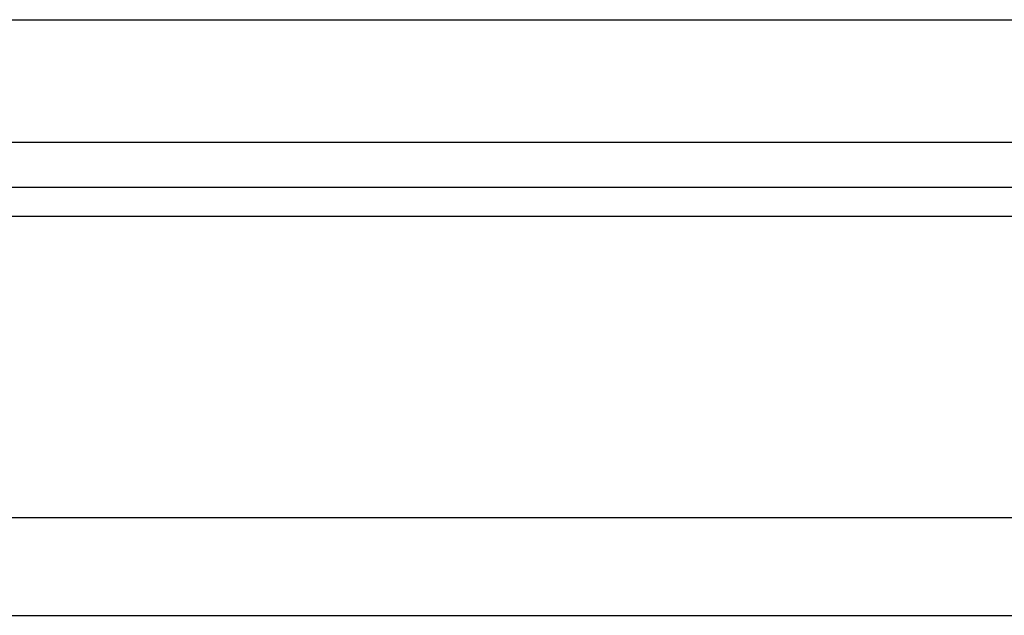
# Model space of a CAD drawing. Header units: millimetres. Extents: x 8 to 316, y 85 to 204.
# Tile 37 of 54: x 241.99 to 254.05, y 103.31 to 110.61. Entities that reach past the tile are written whole.
import ezdxf

# ---------------------------------------------------------------- set-up
doc = ezdxf.new("R2010")
doc.units = ezdxf.units.MM
doc.header["$LTSCALE"] = 0.15
doc.layers.add('OUT', color=3, linetype='CONTINUOUS')

msp = doc.modelspace()

# ---------------------------------------------------------------- linework, layer by layer
at = {"layer": 'OUT', "color": 0}
for p, q in [((188.971, 110.61), (276.971, 110.61)), ((188.971, 109.11), (276.971, 109.11)), ((160.546, 108.557), (308.971, 108.557)), ((160.491, 108.203), (308.971, 108.203)), ((159.369, 104.51), (308.971, 104.51)), ((122.971, 103.31), (308.971, 103.31))]:
    msp.add_line(p, q, dxfattribs=at)

doc.saveas('drawing.dxf')
